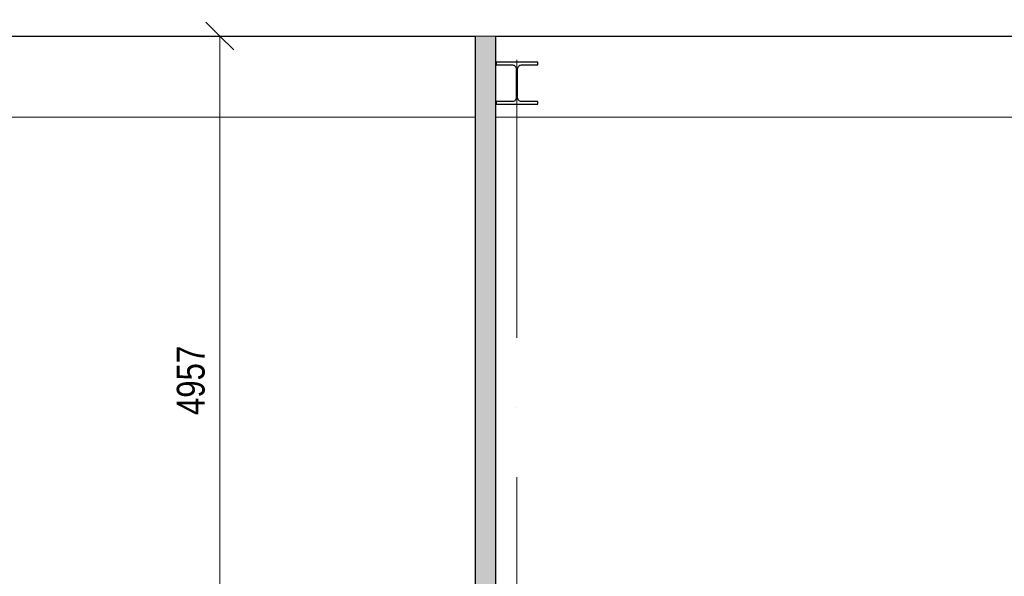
# Model space of a CAD drawing. Header units: millimetres. Extents: x 200776 to 378340, y -23587 to 19113.
# Tile 21 of 61: x 238066 to 245144, y 10165 to 14165. Entities that reach past the tile are written whole.
import ezdxf

# ---------------------------------------------------------------- set-up
doc = ezdxf.new("R2010")
doc.units = ezdxf.units.MM
doc.linetypes.add('Čerchovaná 20mm', pattern=[3000, 2000, -500, 0, -500])
for name, color, linetype, lineweight in [('CA_KOTY', 3, 'Continuous', 9), ('CA_KOTY-100', 3, 'Continuous', 9), ('CA_OSY', 5, 'Continuous', 9), ('CA_POHHRA25', 7, 'Continuous', 13), ('CA_REZY', 1, 'Continuous', 25), ('CA_SRAFY', 9, 'Continuous', 25), ('CA_ZARIZPRED', 8, 'Continuous', 13)]:
    doc.layers.add(name, color=color, linetype=linetype, lineweight=lineweight)
doc.styles.add('Arial_2', font='arial.ttf', dxfattribs={"width": 0.8, "height": 200})
doc.dimstyles.new('HP_Přímá_-_2_mm_Ariel_1-100', dxfattribs={"dimscale": 304.8, "dimtxt": 204.05188, "dimasz": 0.656168, "dimexe": 0.328084, "dimexo": 0.0625, "dimgap": 0.164042, "dimtad": 1, "dimdec": 0, "dimzin": 0, "dimdsep": 46, "dimtxsty": 'Arial_2', "dimblk1": 'OBLIQUE', "dimblk2": 'OBLIQUE', "dimsah": 1, "dimcen": 0.09, "dimazin": 0, "dimtfac": 1, "dimtdec": 4, "dimtix": 1, "dimtmove": 0, "dimatfit": 3, "dimfxl": 0.984252, "dimfxlon": 1, "dimtvp": 1, "dimtolj": 1, "dimtzin": 0, "dimarcsym": 2})

# ---------------------------------------------------------------- blocks, each defined once
blk = doc.blocks.new('ocelová kce final - 11542_003_OK-HALA_TaO-2_ET_AciS_2025-05-29_upr_dwg-2597525-Řez 1 - vestavek V9')
at = {"layer": 'CA_REZY'}
for p, q in [((241790, 13858.8), (241490, 13858.8)), ((241490, 13858.8), (241490, 13839.7)), ((241490, 13839.7), (241607.5, 13839.7)), ((241634.5, 13812.6), (241634.5, 13603.5)), ((241645.5, 13603.5), (241645.5, 13812.6)), ((241672.5, 13839.7), (241790, 13839.7)), ((241790, 13839.7), (241790, 13858.8)), ((241490, 13576.4), (241490, 13557.3)), ((241607.5, 13576.4), (241490, 13576.4)), ((241490, 13557.3), (241790, 13557.3)), ((241790, 13576.4), (241672.5, 13576.4)), ((241790, 13557.3), (241790, 13576.4))]:
    blk.add_line(p, q, dxfattribs=at)
at = {"layer": 'CA_REZY', "flags": 128}
for points in [[(241607.5, 13839.7), (241613.5, 13839), (241619.2, 13837), (241624.3, 13833.8), (241628.6, 13829.5), (241631.8, 13824.4), (241633.8, 13818.6), (241634.5, 13812.6)], [(241645.5, 13812.6), (241646.2, 13818.6), (241648.2, 13824.4), (241651.4, 13829.5), (241655.7, 13833.8), (241660.8, 13837), (241666.5, 13839), (241672.5, 13839.7)], [(241634.5, 13603.5), (241633.8, 13597.5), (241631.8, 13591.8), (241628.6, 13586.6), (241624.3, 13582.3), (241619.2, 13579.1), (241613.5, 13577.1), (241607.5, 13576.4)], [(241672.5, 13576.4), (241666.5, 13577.1), (241660.8, 13579.1), (241655.7, 13582.3), (241651.4, 13586.6), (241648.2, 13591.8), (241646.2, 13597.5), (241645.5, 13603.5)]]:
    blk.add_lwpolyline(points, dxfattribs=at)
blk = doc.blocks.new('ocelová kce final - ocelová kce final-2597615-Řez 1 - vestavek V9')
blk.add_blockref('ocelová kce final - 11542_003_OK-HALA_TaO-2_ET_AciS_2025-05-29_upr_dwg-2597525-Řez 1 - vestavek V9', (0, 0))
blk = doc.blocks.new('DIMBLOCK15-Řez 1 - vestavek V9')
at = {"layer": 'CA_KOTY-100'}
for p, q in [((239504.8, 14047.2), (239404.8, 14147.2)), ((239504.8, 14047.2), (239404.8, 14047.2)), ((239504.8, 14047.2), (239504.8, 9090)), ((239504.8, 14047.2), (239604.8, 13947.2)), ((239504.8, 14047.2), (239804.8, 14047.2)), ((239504.8, 9090), (239404.8, 9190)), ((239504.8, 9090), (239404.8, 9090)), ((239504.8, 9090), (239604.8, 8990)), ((239504.8, 9090), (239804.8, 9090))]:
    blk.add_line(p, q, dxfattribs=at)
at = {"layer": 'CA_KOTY-100', "color": 0, "insert": (239195.2, 11323.7), "char_height": 200, "width": 587.669, "attachment_point": 1, "rotation": 90, "line_spacing_factor": 0.941778, "style": 'Arial_2'}
blk.add_mtext('4957', dxfattribs=at)
blk = doc.blocks.new('_Oblique')
at = {"color": 0, "linetype": 'ByBlock', "lineweight": -2}
blk.add_line((-0.5, -0.5), (0.5, 0.5), dxfattribs=at)

msp = doc.modelspace()

# ---------------------------------------------------------------- hatches: boundary and pattern name
at = {"layer": 'CA_SRAFY', "lineweight": 9}
h = msp.add_hatch(dxfattribs=at)
h.set_pattern_fill('FP_23', color=256, angle=-108.43, style=0, pattern_type=2)
h.set_pattern_definition([(71.57, (241344.08, 9621.849), (-0.003194, 40.64254), [6.096, -283.058, 32.106, 0]), (288.43, (241344.08, 9632.009), (0.003194, 40.64254), [6.096, -283.058, 31.648, 0]), (18.43, (241344.08, 9621.849), (-101.608582, -20.31297), [96.368, -224.892]), (341.57, (241344.08, 9632.009), (101.608582, -20.31297), [96.368, -224.892])])
h.paths.add_polyline_path([(241489, 5085), (241489, 14047.2), (241339, 14047.2), (241339, 5085), (241412.8, 5085)])

# ---------------------------------------------------------------- linework, layer by layer
at = {"layer": 'CA_OSY', "linetype": 'Čerchovaná 20mm'}
msp.add_line((241640, -6123.3), (241640, 17912.5), dxfattribs=at)
at = {"layer": 'CA_POHHRA25'}
for p, q in [((241489, 14047.2), (241339, 14047.2)), ((241339, 13463.4), (235490.8, 13463.4)), ((246646, 13463.4), (241489, 13463.4))]:
    msp.add_line(p, q, dxfattribs=at)
at = {"layer": 'CA_REZY'}
for p, q in [((235490.8, 14047.2), (241339, 14047.2)), ((241339, 14047.2), (241339, 5085)), ((241489, 14047.2), (246646, 14047.2)), ((241489, 5085), (241489, 14047.2))]:
    msp.add_line(p, q, dxfattribs=at)

# ---------------------------------------------------------------- block references
at = {"layer": 'CA_ZARIZPRED'}
msp.add_blockref('ocelová kce final - ocelová kce final-2597615-Řez 1 - vestavek V9', (0, 0), dxfattribs=at)

# ---------------------------------------------------------------- dimensions: what is measured, and where the dimension line sits
at = {"layer": 'CA_KOTY'}
dim = msp.add_linear_dim(base=(239504.8, 9090), p1=(239804.8, 14047.2), p2=(239804.8, 9090), angle=90, dimstyle='HP_Přímá_-_2_mm_Ariel_1-100', override={"dimpost": '<>', "dimfxl": 4957.174961}, dxfattribs=at)
dim.commit()
dim.dimension.update_dxf_attribs({"geometry": 'DIMBLOCK15-Řez 1 - vestavek V9', "text_midpoint": (239352.7, 11568.6)})

doc.saveas('drawing.dxf')
